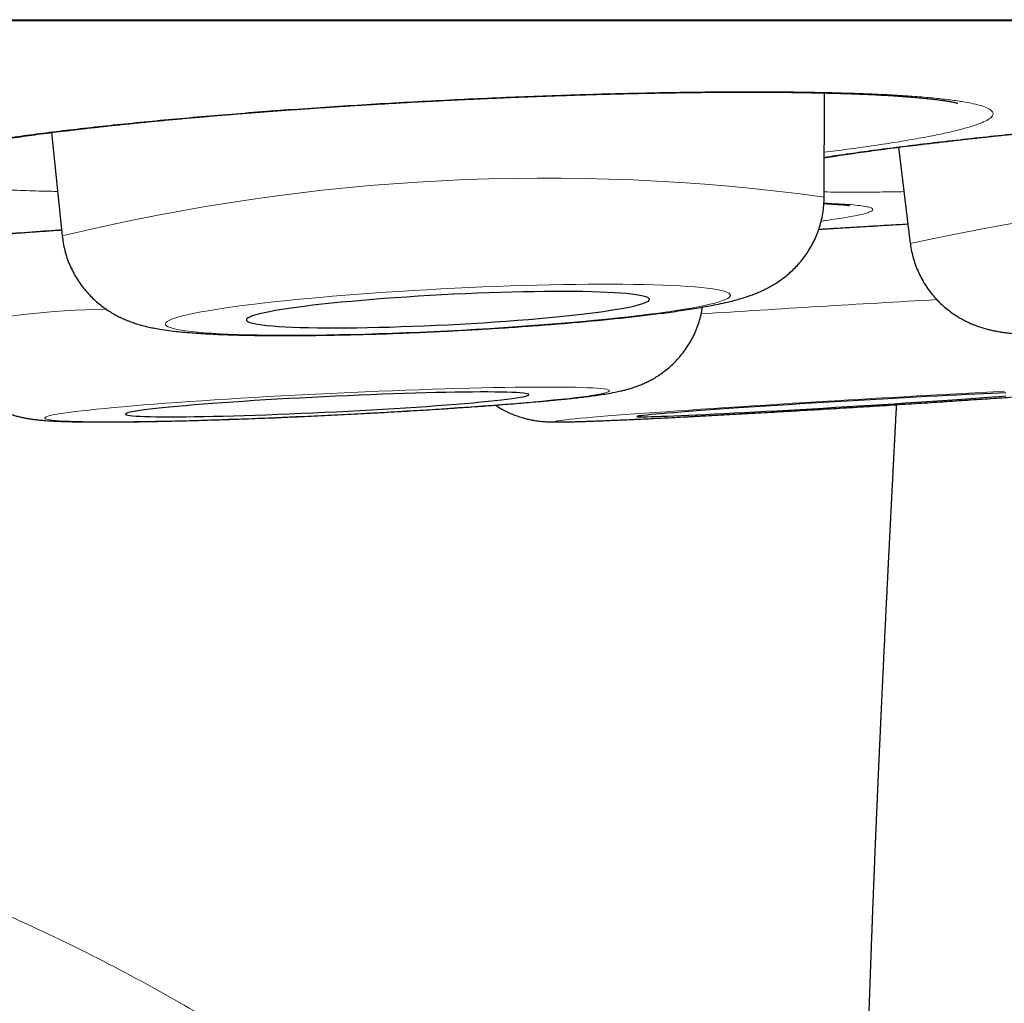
# Model space of a CAD drawing. Header units: millimetres. Extents: x 8 to 315, y 12 to 486.
# Tile 23 of 256: x 176.31 to 179.3, y 183.45 to 186.44. Entities that reach past the tile are written whole.
import ezdxf

# ---------------------------------------------------------------- set-up
doc = ezdxf.new("R2010")
doc.units = ezdxf.units.MM

msp = doc.modelspace()

# ---------------------------------------------------------------- linework, layer by layer
at = {"color": 252, "linetype": 'Continuous', "lineweight": 0}
msp.add_line((154.2591, 186.4406), (187.6547, 186.4406), dxfattribs=at)
at = {"color": 7, "linetype": 'Continuous', "lineweight": 30}
for p, q in [((154.2894, 186.4383), (187.6243, 186.4383)), ((178.7508, 185.9021), (178.7513, 186.2182)), ((176.4041, 186.0981), (176.4366, 185.7842)), ((178.9763, 186.0534), (179.0124, 185.7615))]:
    msp.add_line(p, q, dxfattribs=at)
at = {"color": 252, "linetype": 'Continuous', "lineweight": 0, "flags": 128}
for points in [[(177.6081, 185.4963), (177.6505, 185.4985), (177.6929, 185.5009), (177.735, 185.5034), (177.7768, 185.5061), (177.8182, 185.5089), (177.859, 185.5118), (177.8993, 185.5149), (177.9389, 185.518), (177.9776, 185.5213), (178.0154, 185.5246), (178.0523, 185.5281), (178.088, 185.5316), (178.1226, 185.5352), (178.1559, 185.5388), (178.1879, 185.5425), (178.2185, 185.5463), (178.2475, 185.55), (178.275, 185.5539), (178.3009, 185.5577), (178.3251, 185.5615), (178.3475, 185.5653), (178.3681, 185.5691), (178.3869, 185.5729), (178.4037, 185.5767), (178.4186, 185.5804), (178.4315, 185.5841), (178.4424, 185.5877), (178.4513, 185.5913), (178.4581, 185.5947), (178.4628, 185.5981), (178.4654, 185.6014), (178.4659, 185.6046), (178.4643, 185.6077), (178.4607, 185.6107), (178.4549, 185.6135), (178.4471, 185.6162), (178.4372, 185.6188), (178.4253, 185.6212), (178.4114, 185.6235), (178.3955, 185.6257), (178.3777, 185.6276), (178.358, 185.6294), (178.3365, 185.6311), (178.3132, 185.6325), (178.2882, 185.6338), (178.2615, 185.6349), (178.2332, 185.6359), (178.2034, 185.6366), (178.1721, 185.6372), (178.1394, 185.6375), (178.1055, 185.6377), (178.0703, 185.6377), (178.034, 185.6375), (177.9966, 185.6371), (177.9583, 185.6365), (177.9192, 185.6358), (177.8793, 185.6348), (177.8387, 185.6337), (177.7975, 185.6324), (177.7559, 185.6309), (177.7139, 185.6292), (177.6717, 185.6274), (177.6293, 185.6254), (177.5869, 185.6233), (177.5445, 185.621), (177.5023, 185.6185), (177.4603, 185.6159), (177.4187, 185.6132), (177.3776, 185.6103), (177.337, 185.6073), (177.2971, 185.6042), (177.2579, 185.601), (177.2196, 185.5977), (177.1822, 185.5943), (177.1459, 185.5909), (177.1108, 185.5873), (177.0768, 185.5837), (177.0441, 185.58), (177.0129, 185.5763), (176.983, 185.5725), (176.9548, 185.5687), (176.9281, 185.5649), (176.903, 185.5611), (176.8797, 185.5572), (176.8582, 185.5534), (176.8385, 185.5496), (176.8207, 185.5458), (176.8048, 185.5421), (176.7909, 185.5384), (176.779, 185.5348), (176.7691, 185.5312), (176.7613, 185.5277), (176.7556, 185.5242), (176.7519, 185.5209), (176.7503, 185.5176), (176.7508, 185.5145), (176.7535, 185.5115), (176.7582, 185.5086), (176.765, 185.5058), (176.7738, 185.5031), (176.7847, 185.5006), (176.7976, 185.4983), (176.8125, 185.496), (176.8294, 185.494), (176.8481, 185.4921), (176.8687, 185.4904), (176.8912, 185.4888), (176.9153, 185.4874), (176.9412, 185.4862), (176.9687, 185.4852), (176.9978, 185.4844), (177.0283, 185.4837), (177.0603, 185.4833), (177.0936, 185.483), (177.1282, 185.4829), (177.164, 185.483), (177.2008, 185.4833), (177.2386, 185.4838), (177.2774, 185.4845), (177.3169, 185.4853), (177.3572, 185.4864), (177.3981, 185.4876), (177.4395, 185.489), (177.4813, 185.4906), (177.5234, 185.4923), (177.5657, 185.4942), (177.6081, 185.4963)], [(178.0991, 185.3141), (178.098, 185.3156), (178.0948, 185.3171), (178.0895, 185.3185), (178.0821, 185.3197), (178.0726, 185.3209), (178.0611, 185.3219), (178.0477, 185.3228), (178.0322, 185.3235), (178.0148, 185.3242), (177.9955, 185.3247), (177.9744, 185.3251), (177.9514, 185.3254), (177.9268, 185.3255), (177.9004, 185.3255), (177.8724, 185.3254), (177.8429, 185.3252), (177.812, 185.3248), (177.7796, 185.3243), (177.7459, 185.3237), (177.711, 185.3229), (177.6749, 185.322), (177.6377, 185.321), (177.5996, 185.3199), (177.5606, 185.3187), (177.5209, 185.3174), (177.4804, 185.3159), (177.4394, 185.3143), (177.3979, 185.3127), (177.3559, 185.3109), (177.3138, 185.3091), (177.2714, 185.3071), (177.2289, 185.3051), (177.1865, 185.303), (177.1443, 185.3008), (177.1022, 185.2986), (177.0605, 185.2963), (177.0193, 185.2939), (176.9785, 185.2915), (176.9385, 185.289), (176.8991, 185.2865), (176.8606, 185.284), (176.8231, 185.2814), (176.7865, 185.2788), (176.7511, 185.2762), (176.7169, 185.2736), (176.6839, 185.271), (176.6524, 185.2684), (176.6222, 185.2658), (176.5936, 185.2632), (176.5665, 185.2607), (176.5411, 185.2581), (176.5175, 185.2556), (176.4956, 185.2532), (176.4755, 185.2508), (176.4573, 185.2484), (176.441, 185.2462), (176.4266, 185.2439), (176.4143, 185.2418), (176.404, 185.2397), (176.3957, 185.2377), (176.3895, 185.2358), (176.3854, 185.234), (176.3834, 185.2322), (176.3835, 185.2306), (176.3856, 185.2291), (176.3899, 185.2277), (176.3963, 185.2264), (176.4047, 185.2252), (176.4152, 185.2241), (176.4276, 185.2231), (176.4421, 185.2223), (176.4586, 185.2216), (176.4769, 185.221), (176.4971, 185.2205), (176.5192, 185.2202), (176.543, 185.22), (176.5685, 185.2199), (176.5957, 185.22), (176.6244, 185.2202), (176.6547, 185.2205), (176.6863, 185.2209), (176.7194, 185.2215), (176.7537, 185.2222), (176.7892, 185.223), (176.8258, 185.2239), (176.8635, 185.225), (176.902, 185.2261), (176.9414, 185.2274), (176.9816, 185.2288), (177.0223, 185.2303), (177.0636, 185.2319), (177.1053, 185.2337), (177.1474, 185.2355), (177.1897, 185.2374), (177.2321, 185.2393), (177.2746, 185.2414), (177.3169, 185.2435), (177.3591, 185.2458), (177.401, 185.248), (177.4425, 185.2504), (177.4835, 185.2528), (177.5239, 185.2552), (177.5636, 185.2577), (177.6025, 185.2602), (177.6406, 185.2628), (177.6776, 185.2653), (177.7136, 185.2679), (177.7485, 185.2705), (177.782, 185.2732), (177.8143, 185.2758), (177.8452, 185.2784), (177.8746, 185.281), (177.9024, 185.2835), (177.9287, 185.2861), (177.9532, 185.2886), (177.976, 185.2911), (177.997, 185.2935), (178.0162, 185.2959), (178.0334, 185.2982), (178.0487, 185.3004), (178.0621, 185.3026), (178.0734, 185.3047), (178.0827, 185.3068), (178.0899, 185.3087), (178.0951, 185.3106), (178.0982, 185.3124), (178.0991, 185.3141)], [(179.2984, 185.3126), (179.2635, 185.3108), (179.2275, 185.309), (179.1904, 185.307), (179.1523, 185.305), (179.1133, 185.3029), (179.0736, 185.3007), (179.0332, 185.2984), (178.9922, 185.2961), (178.9507, 185.2938), (178.9088, 185.2913), (178.8667, 185.2889), (178.8243, 185.2864), (178.7819, 185.2838), (178.7395, 185.2813), (178.6973, 185.2787), (178.6553, 185.2761), (178.6136, 185.2735), (178.5723, 185.2708), (178.5316, 185.2682), (178.4916, 185.2656), (178.4523, 185.2631), (178.4138, 185.2605), (178.3762, 185.258), (178.3397, 185.2555), (178.3042, 185.253), (178.27, 185.2506), (178.2371, 185.2483), (178.2055, 185.246), (178.1753, 185.2438), (178.1467, 185.2416), (178.1196, 185.2396), (178.0942, 185.2376), (178.0705, 185.2357), (178.0486, 185.2339), (178.0285, 185.2321), (178.0102, 185.2305), (177.9939, 185.229), (177.9795, 185.2276), (177.9672, 185.2263), (177.9568, 185.2251), (177.9485, 185.224), (177.9423, 185.2231), (177.9381, 185.2223), (177.936, 185.2215), (177.9361, 185.221), (177.9382, 185.2205), (177.9424, 185.2202), (177.9487, 185.22), (177.9571, 185.2199), (177.9675, 185.22), (177.98, 185.2202), (177.9944, 185.2205), (178.0108, 185.2209), (178.0291, 185.2215), (178.0493, 185.2222), (178.0713, 185.223), (178.095, 185.224), (178.1205, 185.225), (178.1476, 185.2262), (178.1763, 185.2275), (178.2065, 185.2289), (178.2381, 185.2304), (178.2711, 185.232), (178.3054, 185.2338), (178.3409, 185.2356), (178.3774, 185.2375), (178.415, 185.2395), (178.4536, 185.2415), (178.4929, 185.2437), (178.533, 185.2459), (178.5737, 185.2482), (178.615, 185.2505), (178.6567, 185.2529), (178.6987, 185.2554), (178.7409, 185.2578), (178.7833, 185.2604), (178.8257, 185.2629), (178.8681, 185.2655), (178.9102, 185.2681), (178.9521, 185.2707), (178.9936, 185.2733), (179.0346, 185.2759), (179.0749, 185.2785), (179.1147, 185.2811), (179.1536, 185.2837), (179.1916, 185.2862), (179.2287, 185.2887), (179.2647, 185.2912), (179.2995, 185.2936)]]:
    msp.add_lwpolyline(points, dxfattribs=at)
at = {"color": 7, "linetype": 'Continuous', "lineweight": 30, "flags": 128}
for points in [[(177.6081, 185.5146), (177.644, 185.5165), (177.6798, 185.5186), (177.7154, 185.5208), (177.7506, 185.5231), (177.7853, 185.5256), (177.8194, 185.5281), (177.8527, 185.5308), (177.8852, 185.5336), (177.9168, 185.5365), (177.9473, 185.5395), (177.9766, 185.5425), (178.0046, 185.5456), (178.0313, 185.5488), (178.0566, 185.552), (178.0802, 185.5552), (178.1023, 185.5584), (178.1226, 185.5617), (178.1412, 185.5649), (178.158, 185.5681), (178.1728, 185.5713), (178.1857, 185.5745), (178.1966, 185.5776), (178.2055, 185.5806), (178.2123, 185.5836), (178.217, 185.5865), (178.2197, 185.5893), (178.2202, 185.592), (178.2186, 185.5946), (178.2149, 185.5971), (178.2092, 185.5995), (178.2013, 185.6017), (178.1914, 185.6038), (178.1795, 185.6057), (178.1656, 185.6075), (178.1498, 185.6091), (178.1322, 185.6105), (178.1127, 185.6118), (178.0915, 185.6129), (178.0686, 185.6138), (178.0441, 185.6145), (178.0182, 185.615), (177.9908, 185.6154), (177.9621, 185.6156), (177.9322, 185.6155), (177.9011, 185.6153), (177.8691, 185.6149), (177.8361, 185.6143), (177.8024, 185.6135), (177.768, 185.6125), (177.733, 185.6114), (177.6977, 185.6101), (177.662, 185.6086), (177.6261, 185.6069), (177.5901, 185.6051), (177.5543, 185.6031), (177.5186, 185.601), (177.4832, 185.5987), (177.4482, 185.5963), (177.4138, 185.5938), (177.3801, 185.5912), (177.3471, 185.5884), (177.3151, 185.5856), (177.2841, 185.5827), (177.2541, 185.5797), (177.2254, 185.5766), (177.1981, 185.5735), (177.1721, 185.5703), (177.1476, 185.5671), (177.1248, 185.5639), (177.1035, 185.5606), (177.0841, 185.5574), (177.0664, 185.5542), (177.0506, 185.5509), (177.0367, 185.5478), (177.0248, 185.5446), (177.0149, 185.5415), (177.0071, 185.5385), (177.0013, 185.5356), (176.9976, 185.5327), (176.996, 185.53), (176.9966, 185.5273), (176.9992, 185.5248), (177.0039, 185.5224), (177.0107, 185.5201), (177.0196, 185.5179), (177.0305, 185.5159), (177.0434, 185.5141), (177.0583, 185.5124), (177.075, 185.5108), (177.0936, 185.5095), (177.1139, 185.5083), (177.136, 185.5073), (177.1597, 185.5065), (177.1849, 185.5059), (177.2116, 185.5054), (177.2396, 185.5052), (177.269, 185.5051), (177.2994, 185.5052), (177.331, 185.5055), (177.3635, 185.506), (177.3969, 185.5067), (177.431, 185.5076), (177.4656, 185.5087), (177.5008, 185.5099), (177.5364, 185.5113), (177.5722, 185.5129), (177.6081, 185.5146)], [(177.8534, 185.3022), (177.8523, 185.3035), (177.849, 185.3048), (177.8437, 185.3059), (177.8363, 185.3069), (177.8268, 185.3078), (177.8154, 185.3085), (177.8019, 185.3091), (177.7865, 185.3097), (177.7693, 185.31), (177.7502, 185.3103), (177.7294, 185.3104), (177.7068, 185.3104), (177.6827, 185.3103), (177.6571, 185.31), (177.63, 185.3096), (177.6015, 185.3091), (177.5719, 185.3084), (177.5411, 185.3077), (177.5092, 185.3068), (177.4765, 185.3058), (177.4429, 185.3046), (177.4086, 185.3034), (177.3738, 185.3021), (177.3385, 185.3006), (177.3028, 185.2991), (177.267, 185.2975), (177.231, 185.2958), (177.1951, 185.294), (177.1594, 185.2921), (177.1239, 185.2902), (177.0888, 185.2882), (177.0543, 185.2862), (177.0204, 185.2841), (176.9873, 185.2819), (176.955, 185.2798), (176.9237, 185.2776), (176.8936, 185.2754), (176.8646, 185.2732), (176.8369, 185.271), (176.8106, 185.2688), (176.7858, 185.2666), (176.7626, 185.2644), (176.741, 185.2623), (176.7211, 185.2601), (176.7031, 185.2581), (176.6869, 185.2561), (176.6726, 185.2541), (176.6602, 185.2522), (176.6499, 185.2504), (176.6416, 185.2487), (176.6353, 185.247), (176.6312, 185.2454), (176.6291, 185.244), (176.6292, 185.2426), (176.6314, 185.2413), (176.6357, 185.2401), (176.642, 185.2391), (176.6505, 185.2381), (176.6609, 185.2373), (176.6734, 185.2366), (176.6878, 185.2361), (176.7041, 185.2356), (176.7223, 185.2353), (176.7423, 185.2351), (176.764, 185.2351), (176.7873, 185.2351), (176.8122, 185.2353), (176.8386, 185.2357), (176.8664, 185.2361), (176.8954, 185.2367), (176.9257, 185.2374), (176.957, 185.2382), (176.9893, 185.2392), (177.0225, 185.2403), (177.0565, 185.2414), (177.091, 185.2427), (177.1261, 185.2441), (177.1616, 185.2456), (177.1974, 185.2472), (177.2333, 185.2488), (177.2692, 185.2506), (177.3051, 185.2524), (177.3407, 185.2543), (177.376, 185.2563), (177.4108, 185.2583), (177.445, 185.2604), (177.4786, 185.2625), (177.5113, 185.2646), (177.543, 185.2668), (177.5738, 185.269), (177.6034, 185.2712), (177.6317, 185.2734), (177.6587, 185.2756), (177.6843, 185.2778), (177.7083, 185.28), (177.7307, 185.2822), (177.7514, 185.2843), (177.7704, 185.2864), (177.7876, 185.2884), (177.8028, 185.2904), (177.8162, 185.2923), (177.8275, 185.2942), (177.8368, 185.296), (177.8441, 185.2977), (177.8493, 185.2993), (177.8524, 185.3008), (177.8534, 185.3022)], [(179.3023, 185.308), (179.2815, 185.3071), (179.259, 185.3062), (179.2349, 185.3051), (179.2093, 185.3039), (179.1823, 185.3026), (179.1539, 185.3012), (179.1243, 185.2997), (179.0935, 185.2981), (179.0617, 185.2964), (179.029, 185.2946), (178.9954, 185.2928), (178.9612, 185.2909), (178.9264, 185.2889), (178.8911, 185.2869), (178.8555, 185.2848), (178.8197, 185.2827), (178.7838, 185.2806), (178.7479, 185.2784), (178.7121, 185.2762), (178.6767, 185.274), (178.6416, 185.2718), (178.6071, 185.2696), (178.5732, 185.2674), (178.5401, 185.2652), (178.5078, 185.263), (178.4766, 185.2609), (178.4464, 185.2588), (178.4174, 185.2568), (178.3897, 185.2548), (178.3634, 185.2529), (178.3386, 185.2511), (178.3154, 185.2493), (178.2938, 185.2476), (178.2739, 185.246), (178.2558, 185.2445), (178.2396, 185.2431), (178.2252, 185.2418), (178.2129, 185.2405), (178.2025, 185.2395), (178.1942, 185.2385), (178.1879, 185.2376), (178.1837, 185.2369), (178.1816, 185.2363), (178.1817, 185.2358), (178.1838, 185.2354), (178.1881, 185.2352), (178.1944, 185.2351), (178.2028, 185.2351), (178.2132, 185.2352), (178.2256, 185.2355), (178.24, 185.2359), (178.2563, 185.2365), (178.2744, 185.2371), (178.2944, 185.2379), (178.316, 185.2388), (178.3393, 185.2398), (178.3641, 185.241), (178.3905, 185.2422), (178.4182, 185.2436), (178.4472, 185.245), (178.4774, 185.2466), (178.5087, 185.2482), (178.541, 185.2499), (178.5742, 185.2517), (178.6081, 185.2536), (178.6426, 185.2556), (178.6777, 185.2575), (178.7131, 185.2596), (178.7489, 185.2617), (178.7848, 185.2638), (178.8207, 185.266), (178.8565, 185.2682), (178.8921, 185.2704), (178.9274, 185.2726), (178.9622, 185.2748), (178.9964, 185.277), (179.0299, 185.2792), (179.0626, 185.2814), (179.0944, 185.2835), (179.1251, 185.2856), (179.1547, 185.2877), (179.1831, 185.2897), (179.2101, 185.2916), (179.2356, 185.2935), (179.2597, 185.2953), (179.2821, 185.297), (179.3029, 185.2987)]]:
    msp.add_lwpolyline(points, dxfattribs=at)
at = {"color": 252, "linetype": 'Continuous', "lineweight": 0}
for centre, radius, start, end in [((177.9051, 179.7334), 6.2264, 82.19412, 103.64142), ((180.7437, 177.724), 8.2217, 85.95413, 102.15562), ((183.6921, 103.7138), 82.006, 93.214905, 93.716204), ((176.5903, 183.3107), 2.2509, 90.5134, 103.3577)]:
    msp.add_arc(centre, radius, start, end, dxfattribs=at)
at = {"color": 7, "linetype": 'Continuous', "lineweight": 30}
for points, knots in [([(176.0037, 186.0255), (176.0037, 186.0255), (176.0034, 186.0254), (176.0045, 186.0259), (176.007, 186.0268), (176.0115, 186.0284), (176.0178, 186.0304), (176.0261, 186.0329), (176.0365, 186.0358), (176.049, 186.0391), (176.0635, 186.0426), (176.0802, 186.0464), (176.0989, 186.0503), (176.1196, 186.0545), (176.1424, 186.0588), (176.1673, 186.0633), (176.194, 186.0679), (176.2224, 186.0725), (176.2525, 186.0772), (176.2843, 186.0819), (176.3179, 186.0867), (176.353, 186.0915), (176.3896, 186.0963), (176.4278, 186.1011), (176.4674, 186.1059), (176.5083, 186.1107), (176.5505, 186.1154), (176.5939, 186.1201), (176.6386, 186.1248), (176.6842, 186.1294), (176.7309, 186.1339), (176.7787, 186.1384), (176.8275, 186.1429), (176.8772, 186.1472), (176.9207, 186.1509), (176.9567, 186.1538), (176.9929, 186.1567), (177.0367, 186.1602), (177.0893, 186.1641), (177.1423, 186.168), (177.1959, 186.1718), (177.2501, 186.1754), (177.3047, 186.179), (177.3597, 186.1824), (177.415, 186.1857), (177.4706, 186.1889), (177.5263, 186.1919), (177.5819, 186.1948), (177.6373, 186.1976), (177.6926, 186.2002), (177.7479, 186.2026), (177.803, 186.205), (177.8579, 186.2071), (177.9126, 186.2092), (177.9669, 186.211), (178.0208, 186.2127), (178.0742, 186.2143), (178.1271, 186.2157), (178.1792, 186.2169), (178.2304, 186.218), (178.2806, 186.2188), (178.33, 186.2196), (178.3788, 186.2201), (178.4268, 186.2205), (178.4739, 186.2208), (178.5201, 186.2208), (178.5652, 186.2207), (178.6091, 186.2205), (178.6517, 186.22), (178.6928, 186.2194), (178.7325, 186.2187), (178.7705, 186.2178), (178.8071, 186.2168), (178.8423, 186.2155), (178.8761, 186.2142), (178.9084, 186.2127), (178.9392, 186.2111), (178.9683, 186.2093), (178.9955, 186.2074), (179.0209, 186.2054), (179.0442, 186.2034), (179.0655, 186.2013), (179.0846, 186.1992), (179.1014, 186.197), (179.1161, 186.195), (179.1288, 186.1929), (179.139, 186.1911), (179.1466, 186.1895), (179.1521, 186.1883), (179.1555, 186.1874), (179.1572, 186.1869), (179.1571, 186.1869), (179.1571, 186.1869)], [0, 0, 0, 0, 0.001106, 0.008141, 0.015719, 0.023846, 0.032506, 0.041665, 0.051275, 0.061274, 0.071597, 0.082194, 0.092943, 0.103924, 0.115192, 0.126666, 0.13827, 0.149935, 0.161497, 0.173336, 0.185194, 0.197086, 0.209025, 0.221027, 0.233106, 0.245081, 0.257145, 0.269257, 0.281375, 0.293449, 0.305503, 0.317669, 0.329823, 0.341985, 0.354169, 0.361224, 0.367664, 0.379843, 0.391983, 0.404113, 0.416251, 0.428415, 0.44063, 0.45282, 0.465029, 0.477281, 0.489534, 0.501741, 0.513864, 0.526018, 0.538191, 0.550356, 0.562533, 0.574735, 0.586989, 0.599142, 0.611355, 0.6236, 0.635816, 0.647946, 0.659984, 0.67204, 0.684157, 0.696317, 0.708507, 0.720711, 0.73291, 0.745085, 0.757218, 0.769294, 0.781295, 0.793205, 0.805058, 0.816961, 0.82889, 0.840825, 0.852735, 0.864596, 0.87638, 0.888056, 0.899589, 0.91094, 0.922067, 0.932919, 0.943474, 0.954067, 0.964335, 0.97315, 0.981443, 0.989169, 0.996311, 1, 1, 1, 1]), ([(178.7509, 186.0215), (178.7525, 186.0217), (178.7631, 186.0234), (178.7843, 186.0267), (178.8146, 186.0313), (178.8466, 186.036), (178.8801, 186.0407), (178.9154, 186.0455), (178.9522, 186.0503), (178.9905, 186.0552), (179.0302, 186.0602), (179.0712, 186.0651), (179.1134, 186.0701), (179.157, 186.0751), (179.2017, 186.0801), (179.2474, 186.0851), (179.2941, 186.09), (179.3418, 186.095), (179.3906, 186.0999), (179.4403, 186.1048), (179.4899, 186.1096), (179.5322, 186.1136), (179.5749, 186.1176), (179.6189, 186.1216), (179.6717, 186.1263), (179.725, 186.1309), (179.7788, 186.1354), (179.8331, 186.1399), (179.8879, 186.1444), (179.943, 186.1487), (179.9984, 186.153), (180.0541, 186.1572), (180.1099, 186.1613), (180.1655, 186.1652), (180.221, 186.1691), (180.2763, 186.1728), (180.3316, 186.1764), (180.3867, 186.18), (180.4416, 186.1833), (180.4963, 186.1866), (180.5506, 186.1898), (180.6044, 186.1928), (180.6577, 186.1956), (180.7105, 186.1984), (180.7626, 186.2009), (180.8137, 186.2034), (180.8639, 186.2056), (180.9132, 186.2077), (180.9618, 186.2097), (181.0097, 186.2115), (181.0567, 186.2132), (181.1028, 186.2147), (181.1478, 186.216), (181.1916, 186.2172), (181.2341, 186.2182), (181.2751, 186.2191), (181.3147, 186.2198), (181.3527, 186.2203), (181.3892, 186.2206), (181.4243, 186.2208), (181.4581, 186.2208), (181.4904, 186.2207), (181.5212, 186.2204), (181.5503, 186.22), (181.5776, 186.2194), (181.603, 186.2186), (181.6265, 186.2178), (181.648, 186.2168), (181.6673, 186.2157), (181.6844, 186.2146), (181.6994, 186.2134), (181.7124, 186.2121), (181.7228, 186.211), (181.7306, 186.2099), (181.7362, 186.2091), (181.7397, 186.2085), (181.7416, 186.2081), (181.7414, 186.2081), (181.7414, 186.2081)], [0, 0, 0, 0, 0.002345, 0.015874, 0.029397, 0.042861, 0.056564, 0.070288, 0.08405, 0.09787, 0.111753, 0.125572, 0.139437, 0.153365, 0.16731, 0.181213, 0.195059, 0.208996, 0.222964, 0.236932, 0.250919, 0.264096, 0.271489, 0.285474, 0.299414, 0.313342, 0.327279, 0.341244, 0.355268, 0.369262, 0.383278, 0.397341, 0.411406, 0.425417, 0.439331, 0.453282, 0.467255, 0.481219, 0.495195, 0.509202, 0.523268, 0.537222, 0.55124, 0.565298, 0.579325, 0.593256, 0.607084, 0.62093, 0.634845, 0.648813, 0.662817, 0.676839, 0.69086, 0.704857, 0.718812, 0.732706, 0.74652, 0.760236, 0.773893, 0.787602, 0.801348, 0.815111, 0.828859, 0.842563, 0.856194, 0.869716, 0.883093, 0.896281, 0.909232, 0.921887, 0.934319, 0.946678, 0.958671, 0.968945, 0.978574, 0.98749, 0.995662, 1, 1, 1, 1]), ([(179.0125, 185.7615), (179.0125, 185.7612), (179.0132, 185.7531), (179.0163, 185.7373), (179.0217, 185.7146), (179.029, 185.6927), (179.0378, 185.6716), (179.048, 185.6516), (179.0595, 185.6326), (179.0721, 185.6147), (179.0857, 185.5981), (179.1002, 185.5828), (179.1153, 185.5688), (179.1308, 185.5563), (179.1465, 185.5452), (179.162, 185.5355), (179.1773, 185.5272), (179.192, 185.5201), (179.2062, 185.5142), (179.2198, 185.5091), (179.233, 185.5049), (179.2459, 185.5012), (179.2587, 185.4981), (179.2718, 185.4954), (179.2857, 185.4929), (179.3013, 185.4906), (179.3205, 185.4883), (179.3432, 185.4862), (179.3682, 185.4846), (179.3934, 185.4834), (179.419, 185.4826), (179.4456, 185.482), (179.4736, 185.4817), (179.5022, 185.4817), (179.5317, 185.4818), (179.5621, 185.4821), (179.5935, 185.4826), (179.6259, 185.4833), (179.6592, 185.4842), (179.6935, 185.4852), (179.7286, 185.4864), (179.7646, 185.4878), (179.8015, 185.4893), (179.839, 185.4909), (179.8772, 185.4928), (179.916, 185.4947), (179.9553, 185.4968), (179.9951, 185.4991), (180.0352, 185.5014), (180.0757, 185.5039), (180.1163, 185.5066), (180.1571, 185.5093), (180.198, 185.5122), (180.2388, 185.5151), (180.2795, 185.5182), (180.3201, 185.5213), (180.3604, 185.5246), (180.4003, 185.5279), (180.4398, 185.5313), (180.4788, 185.5348), (180.5173, 185.5383), (180.5551, 185.5419), (180.5921, 185.5455), (180.6284, 185.5492), (180.6639, 185.5529), (180.6985, 185.5567), (180.7321, 185.5605), (180.7646, 185.5643), (180.7962, 185.5682), (180.8267, 185.572), (180.8561, 185.5759), (180.8844, 185.5799), (180.9116, 185.5839), (180.9378, 185.5879), (180.9632, 185.5921), (180.988, 185.5965), (181.0126, 185.6012), (181.0385, 185.6066), (181.062, 185.6123), (181.0823, 185.6179), (181.0978, 185.6227), (181.1115, 185.6275), (181.1246, 185.6325), (181.1375, 185.638), (181.1504, 185.6441), (181.1636, 185.651), (181.1772, 185.659), (181.1912, 185.6681), (181.2055, 185.6786), (181.22, 185.6906), (181.2344, 185.704), (181.2485, 185.7191), (181.2619, 185.7355), (181.2744, 185.7531), (181.2858, 185.7719), (181.2958, 185.7917), (181.3045, 185.8123), (181.3117, 185.8335), (181.3174, 185.856), (181.3215, 185.8797), (181.3238, 185.9038), (181.3237, 185.9196), (181.3237, 185.9273)], [0, 0, 0, 0, 0.0002815, 0.007467, 0.0145697, 0.0215928, 0.0285386, 0.0354081, 0.0422004, 0.0489131, 0.0555415, 0.0620772, 0.0685076, 0.0748155, 0.0809804, 0.0869851, 0.0928257, 0.0985234, 0.1041319, 0.1097375, 0.1154308, 0.1213364, 0.1276238, 0.134511, 0.1423016, 0.1514701, 0.1628941, 0.1786526, 0.1947826, 0.2093252, 0.2229529, 0.2373396, 0.2510915, 0.2644452, 0.277537, 0.2904453, 0.3032194, 0.3158921, 0.3284865, 0.3410192, 0.3535026, 0.3659463, 0.3783576, 0.3907423, 0.4031052, 0.4154502, 0.4277805, 0.440099, 0.4524079, 0.4647095, 0.4770055, 0.4892979, 0.5015881, 0.5138778, 0.5261681, 0.5384606, 0.5507567, 0.5630583, 0.5753671, 0.5876851, 0.6000146, 0.6123583, 0.6247191, 0.6371006, 0.6495072, 0.661944, 0.6744177, 0.6869364, 0.6995108, 0.7121546, 0.7248867, 0.7377326, 0.7507288, 0.7639293, 0.777418, 0.7913351, 0.8059377, 0.8217749, 0.840358, 0.8520801, 0.8610057, 0.868763, 0.8756583, 0.8819874, 0.8879779, 0.893809, 0.8996135, 0.9054695, 0.911465, 0.917643, 0.9240053, 0.9305249, 0.9371627, 0.9438818, 0.9506543, 0.9574606, 0.9642882, 0.9711291, 0.9779785, 0.985546, 0.9930304, 1, 1, 1, 1]), ([(177.6081, 185.4955), (177.6153, 185.4958), (177.6362, 185.4969), (177.6708, 185.4988), (177.7118, 185.5011), (177.7526, 185.5037), (177.7931, 185.5063), (177.8333, 185.509), (177.873, 185.5119), (177.9122, 185.5149), (177.9508, 185.518), (177.9888, 185.5212), (178.0261, 185.5245), (178.0626, 185.5279), (178.0982, 185.5314), (178.133, 185.5349), (178.1669, 185.5386), (178.1998, 185.5424), (178.2317, 185.5462), (178.2626, 185.5502), (178.2925, 185.5542), (178.3215, 185.5584), (178.3495, 185.5627), (178.3769, 185.5673), (178.4038, 185.5721), (178.4307, 185.5775), (178.4589, 185.5837), (178.4845, 185.5902), (178.5068, 185.5967), (178.5242, 185.6025), (178.5401, 185.6084), (178.5549, 185.6145), (178.5693, 185.6211), (178.5834, 185.6283), (178.5976, 185.6363), (178.6119, 185.6454), (178.6263, 185.6556), (178.6408, 185.6672), (178.6553, 185.6802), (178.6695, 185.6946), (178.6831, 185.7104), (178.6959, 185.7275), (178.7077, 185.7458), (178.7184, 185.7652), (178.7277, 185.7854), (178.7355, 185.8065), (178.742, 185.8288), (178.747, 185.8524), (178.7499, 185.8769), (178.751, 185.8935), (178.7507, 185.9019), (178.7507, 185.9021)], [0, 0, 0, 0, 0.013081, 0.037942, 0.062806, 0.087678, 0.11256, 0.137458, 0.162377, 0.187322, 0.212299, 0.237317, 0.262382, 0.287506, 0.3127, 0.33798, 0.363365, 0.388877, 0.414549, 0.440421, 0.466551, 0.493017, 0.519935, 0.547482, 0.575947, 0.605845, 0.63822, 0.675613, 0.699094, 0.71923, 0.736649, 0.752138, 0.766333, 0.779709, 0.792628, 0.805369, 0.818104, 0.830955, 0.844014, 0.857306, 0.870808, 0.884473, 0.898254, 0.91211, 0.926014, 0.939945, 0.953892, 0.969307, 0.98456, 0.999615, 1, 1, 1, 1]), ([(178.7499, 185.8824), (178.7537, 185.8823), (178.7636, 185.8818), (178.7776, 185.881), (178.7918, 185.8801), (178.8037, 185.8792), (178.813, 185.8783), (178.8198, 185.8776), (178.8244, 185.877), (178.827, 185.8766), (178.828, 185.8764), (178.8278, 185.8765), (178.8277, 185.8765)], [0, 0, 0, 0, 0.083899, 0.220582, 0.354505, 0.484904, 0.610801, 0.718061, 0.818251, 0.910644, 0.994891, 1, 1, 1, 1]), ([(178.7345, 185.8045), (178.7494, 185.8054), (178.783, 185.8074), (178.8353, 185.8106), (178.8914, 185.8139), (178.9474, 185.8172), (178.9854, 185.8194), (179.0045, 185.8205), (179.0051, 185.8205)], [0, 0, 0, 0, 0.164931, 0.3712189, 0.5781714, 0.7855509, 0.9931131, 1, 1, 1, 1]), ([(175.604, 185.7209), (175.604, 185.721), (175.6042, 185.721), (175.6063, 185.7216), (175.6101, 185.7224), (175.616, 185.7237), (175.6238, 185.7252), (175.6322, 185.7268), (175.6406, 185.7282), (175.6501, 185.7298), (175.663, 185.7318), (175.6798, 185.7343), (175.6987, 185.7369), (175.7194, 185.7396), (175.7422, 185.7424), (175.7669, 185.7454), (175.7934, 185.7484), (175.8217, 185.7515), (175.8517, 185.7546), (175.8835, 185.7578), (175.9168, 185.7611), (175.9516, 185.7644), (175.9878, 185.7677), (176.0255, 185.771), (176.0646, 185.7744), (176.105, 185.7778), (176.1469, 185.7812), (176.19, 185.7846), (176.2343, 185.788), (176.2797, 185.7915), (176.3262, 185.7949), (176.374, 185.7983), (176.4102, 185.8008), (176.4307, 185.8022), (176.4347, 185.8025)], [0, 0, 0, 0, 0.016227, 0.037829, 0.061446, 0.087027, 0.114448, 0.143531, 0.160319, 0.179347, 0.21163, 0.244402, 0.277763, 0.311623, 0.345931, 0.380661, 0.415947, 0.451066, 0.486582, 0.522341, 0.558201, 0.594005, 0.629625, 0.665591, 0.70154, 0.737523, 0.773582, 0.809777, 0.846032, 0.882105, 0.918418, 0.954822, 0.991131, 1, 1, 1, 1]), ([(176.4367, 185.7841), (176.4376, 185.777), (176.4394, 185.7622), (176.4443, 185.74), (176.4508, 185.7178), (176.459, 185.6963), (176.4686, 185.6759), (176.4796, 185.6564), (176.4917, 185.6381), (176.5048, 185.621), (176.5188, 185.6051), (176.5334, 185.5907), (176.5485, 185.5776), (176.5638, 185.5659), (176.579, 185.5556), (176.5941, 185.5466), (176.6089, 185.5388), (176.6235, 185.532), (176.6378, 185.5261), (176.6519, 185.5209), (176.6662, 185.5162), (176.6809, 185.512), (176.6967, 185.5081), (176.7143, 185.5044), (176.7358, 185.5005), (176.7609, 185.4969), (176.7884, 185.4937), (176.816, 185.4911), (176.8437, 185.489), (176.8724, 185.4872), (176.9023, 185.4857), (176.9327, 185.4845), (176.9638, 185.4835), (176.9957, 185.4828), (177.0285, 185.4822), (177.0622, 185.4819), (177.0967, 185.4817), (177.1321, 185.4817), (177.1684, 185.4819), (177.2054, 185.4823), (177.2431, 185.4828), (177.2815, 185.4836), (177.3205, 185.4845), (177.36, 185.4855), (177.4, 185.4867), (177.4403, 185.4881), (177.481, 185.4897), (177.5219, 185.4914), (177.5623, 185.4932), (177.591, 185.4946), (177.606, 185.4954), (177.6081, 185.4955)], [0, 0, 0, 0, 0.013185, 0.027734, 0.042127, 0.056371, 0.07047, 0.084425, 0.098232, 0.111883, 0.125365, 0.138661, 0.151748, 0.164613, 0.177261, 0.189734, 0.202129, 0.21459, 0.227271, 0.240429, 0.254391, 0.269588, 0.286624, 0.306432, 0.330677, 0.362873, 0.396554, 0.426593, 0.454683, 0.484318, 0.51258, 0.539966, 0.566766, 0.593152, 0.619232, 0.64508, 0.670746, 0.69627, 0.721678, 0.746993, 0.772232, 0.797409, 0.822535, 0.847619, 0.872669, 0.897691, 0.922692, 0.947677, 0.97265, 0.9963, 1, 1, 1, 1]), ([(176.0703, 185.5007), (176.0703, 185.5002), (176.0709, 185.4919), (176.0736, 185.4759), (176.0786, 185.4532), (176.0854, 185.4312), (176.0937, 185.41), (176.1035, 185.3898), (176.1146, 185.3706), (176.1269, 185.3525), (176.1402, 185.3356), (176.1545, 185.32), (176.1694, 185.3057), (176.1849, 185.2928), (176.2006, 185.2813), (176.2164, 185.2713), (176.2318, 185.2627), (176.2466, 185.2555), (176.2607, 185.2495), (176.2739, 185.2446), (176.2863, 185.2405), (176.2981, 185.2372), (176.3093, 185.2344), (176.3202, 185.2321), (176.3311, 185.2301), (176.3424, 185.2283), (176.3549, 185.2266), (176.3698, 185.225), (176.3885, 185.2235), (176.4098, 185.2222), (176.4325, 185.2212), (176.4553, 185.2205), (176.4793, 185.22), (176.5047, 185.2196), (176.5309, 185.2194), (176.5581, 185.2193), (176.5863, 185.2194), (176.6157, 185.2196), (176.6461, 185.2199), (176.6777, 185.2204), (176.7103, 185.2209), (176.7439, 185.2216), (176.7784, 185.2224), (176.8139, 185.2233), (176.8502, 185.2243), (176.8873, 185.2254), (176.9251, 185.2266), (176.9635, 185.2279), (177.0025, 185.2293), (177.0419, 185.2308), (177.0818, 185.2324), (177.122, 185.2341), (177.1624, 185.2359), (177.203, 185.2377), (177.2436, 185.2397), (177.2843, 185.2417), (177.3248, 185.2437), (177.3652, 185.2458), (177.4053, 185.248), (177.4451, 185.2503), (177.4845, 185.2526), (177.5234, 185.2549), (177.5617, 185.2573), (177.5993, 185.2597), (177.6362, 185.2622), (177.6724, 185.2647), (177.7076, 185.2672), (177.742, 185.2697), (177.7753, 185.2723), (177.8076, 185.2748), (177.8388, 185.2774), (177.8689, 185.28), (177.8978, 185.2826), (177.9255, 185.2852), (177.952, 185.2878), (177.9774, 185.2904), (178.0015, 185.2931), (178.0247, 185.2958), (178.047, 185.2986), (178.069, 185.3017), (178.0918, 185.3052), (178.1129, 185.3089), (178.1311, 185.3128), (178.145, 185.3161), (178.1565, 185.3192), (178.1678, 185.3227), (178.1792, 185.3265), (178.1909, 185.3309), (178.2032, 185.3361), (178.2162, 185.3423), (178.23, 185.3496), (178.2445, 185.3582), (178.2596, 185.3685), (178.2749, 185.3804), (178.2902, 185.3938), (178.305, 185.4088), (178.3191, 185.4252), (178.3321, 185.4428), (178.3439, 185.4615), (178.3544, 185.4811), (178.3635, 185.5015), (178.371, 185.5226), (178.3772, 185.5448), (178.3799, 185.5602), (178.3813, 185.5682)], [0, 0, 0, 0, 0.000446, 0.007596, 0.014661, 0.021643, 0.028546, 0.035368, 0.04211, 0.048768, 0.055339, 0.061814, 0.068183, 0.074427, 0.080519, 0.086427, 0.092116, 0.097563, 0.10278, 0.10782, 0.112774, 0.117765, 0.122894, 0.128328, 0.134273, 0.141001, 0.148923, 0.158768, 0.172216, 0.189057, 0.203564, 0.217102, 0.231415, 0.245059, 0.258305, 0.271298, 0.28412, 0.296818, 0.309425, 0.321963, 0.334446, 0.346886, 0.359292, 0.371671, 0.384026, 0.396364, 0.408685, 0.420995, 0.433294, 0.445584, 0.457868, 0.470146, 0.482421, 0.494693, 0.506963, 0.519233, 0.531503, 0.543775, 0.556048, 0.568326, 0.580608, 0.592896, 0.605192, 0.617497, 0.629814, 0.642145, 0.654492, 0.666859, 0.679251, 0.691673, 0.704131, 0.716634, 0.729195, 0.741829, 0.754558, 0.767414, 0.780445, 0.793726, 0.807386, 0.821666, 0.837099, 0.855297, 0.867802, 0.875515, 0.882265, 0.888258, 0.893771, 0.899026, 0.904205, 0.909407, 0.914763, 0.920366, 0.926257, 0.932422, 0.938806, 0.945345, 0.951987, 0.958695, 0.965445, 0.972222, 0.979018, 0.985826, 0.992643, 1, 1, 1, 1]), ([(177.7524, 185.2705), (177.7552, 185.2686), (177.7633, 185.2631), (177.7774, 185.2553), (177.794, 185.2471), (177.8102, 185.2403), (177.8255, 185.2349), (177.8396, 185.2307), (177.8523, 185.2276), (177.8634, 185.2253), (177.8732, 185.2236), (177.882, 185.2224), (177.8899, 185.2214), (177.8973, 185.2208), (177.9043, 185.2203), (177.9113, 185.2199), (177.9188, 185.2196), (177.9277, 185.2194), (177.9395, 185.2193), (177.9536, 185.2194), (177.9698, 185.2197), (177.9867, 185.2201), (178.005, 185.2206), (178.025, 185.2212), (178.0462, 185.222), (178.0688, 185.2228), (178.0927, 185.2238), (178.1179, 185.2249), (178.1445, 185.226), (178.1724, 185.2273), (178.2015, 185.2286), (178.2319, 185.2301), (178.2635, 185.2316), (178.2961, 185.2332), (178.3298, 185.235), (178.3645, 185.2368), (178.4, 185.2386), (178.4364, 185.2406), (178.4736, 185.2426), (178.5114, 185.2447), (178.5498, 185.2468), (178.5888, 185.249), (178.6282, 185.2512), (178.6679, 185.2535), (178.7079, 185.2559), (178.7481, 185.2582), (178.7884, 185.2606), (178.8286, 185.2631), (178.8688, 185.2655), (178.9089, 185.268), (178.9487, 185.2705), (178.9882, 185.2729), (179.0272, 185.2754), (179.0658, 185.2779), (179.1037, 185.2804), (179.141, 185.2828), (179.1776, 185.2853), (179.2133, 185.2877), (179.2482, 185.29), (179.2821, 185.2924), (179.315, 185.2947), (179.3467, 185.2969), (179.3773, 185.2991), (179.4067, 185.3013), (179.4348, 185.3034), (179.4616, 185.3054), (179.4871, 185.3074), (179.5111, 185.3093), (179.5337, 185.3111), (179.5549, 185.3129), (179.5746, 185.3146), (179.593, 185.3163), (179.6101, 185.3179), (179.6261, 185.3195), (179.6418, 185.3212), (179.6552, 185.3229), (179.6663, 185.3244), (179.6746, 185.3257), (179.6819, 185.327), (179.6893, 185.3284), (179.697, 185.3301), (179.7054, 185.3322), (179.7147, 185.3347), (179.7252, 185.3379), (179.7369, 185.342), (179.7503, 185.3473), (179.7652, 185.3541), (179.7814, 185.3627), (179.7982, 185.373), (179.815, 185.385), (179.8315, 185.3985), (179.8472, 185.4134), (179.8619, 185.4297), (179.8756, 185.447), (179.8879, 185.4655), (179.8971, 185.4812), (179.9016, 185.491), (179.9031, 185.4941)], [0, 0, 0, 0, 0.003355, 0.00976, 0.015952, 0.021864, 0.027403, 0.032487, 0.037098, 0.041312, 0.04527, 0.049142, 0.053103, 0.0573, 0.061962, 0.067372, 0.073941, 0.082383, 0.094343, 0.111763, 0.126595, 0.140586, 0.155385, 0.169628, 0.183559, 0.197301, 0.21092, 0.224455, 0.237928, 0.251356, 0.264749, 0.278116, 0.291462, 0.304791, 0.318107, 0.331412, 0.344708, 0.357997, 0.371279, 0.384557, 0.39783, 0.4111, 0.424368, 0.437633, 0.450896, 0.464159, 0.47742, 0.490682, 0.503944, 0.517206, 0.530468, 0.543733, 0.556999, 0.570267, 0.583538, 0.596813, 0.610092, 0.623376, 0.636666, 0.649964, 0.663271, 0.676589, 0.68992, 0.703268, 0.716636, 0.730031, 0.743459, 0.75693, 0.770459, 0.784067, 0.797786, 0.81167, 0.825811, 0.840388, 0.855803, 0.873309, 0.883869, 0.890604, 0.896446, 0.901447, 0.905911, 0.910097, 0.914228, 0.918442, 0.922965, 0.927983, 0.933605, 0.939805, 0.946429, 0.953319, 0.960372, 0.96753, 0.974757, 0.98203, 0.989337, 0.996668, 1, 1, 1, 1]), ([(178.8663, 182.5258), (178.8663, 182.5275), (178.8664, 182.5355), (178.8666, 182.5473), (178.8667, 182.56), (178.8669, 182.5715), (178.867, 182.5828), (178.8672, 182.5937), (178.8673, 182.6048), (178.8675, 182.615), (178.8676, 182.624), (178.8677, 182.6316), (178.8678, 182.6388), (178.868, 182.6461), (178.8681, 182.6537), (178.8682, 182.6621), (178.8683, 182.6712), (178.8685, 182.681), (178.8687, 182.691), (178.8688, 182.7005), (178.869, 182.7093), (178.8691, 182.7172), (178.8692, 182.7245), (178.8694, 182.7326), (178.8696, 182.7423), (178.8698, 182.7543), (178.87, 182.7663), (178.8702, 182.7775), (178.8704, 182.7871), (178.8706, 182.7958), (178.8707, 182.8037), (178.8708, 182.811), (178.871, 182.8185), (178.8712, 182.8274), (178.8714, 182.8383), (178.8717, 182.8509), (178.8719, 182.8636), (178.8722, 182.8748), (178.8724, 182.8841), (178.8725, 182.8917), (178.8727, 182.8989), (178.8729, 182.907), (178.8731, 182.9166), (178.8733, 182.928), (178.8736, 182.9401), (178.8739, 182.9522), (178.8741, 182.9634), (178.8744, 182.9729), (178.8746, 182.981), (178.8747, 182.9886), (178.8749, 182.9967), (178.8752, 183.0057), (178.8754, 183.0157), (178.8757, 183.0264), (178.8759, 183.0368), (178.8762, 183.0463), (178.8764, 183.0548), (178.8766, 183.0625), (178.8768, 183.0695), (178.8769, 183.0765), (178.8771, 183.0842), (178.8774, 183.093), (178.8776, 183.103), (178.8779, 183.1138), (178.8782, 183.1246), (178.8785, 183.1348), (178.8788, 183.1441), (178.879, 183.1523), (178.8792, 183.16), (178.8794, 183.1682), (178.8797, 183.1778), (178.88, 183.1892), (178.8804, 183.2017), (178.8808, 183.2146), (178.8811, 183.227), (178.8814, 183.2377), (178.8817, 183.2467), (178.8819, 183.2545), (178.8822, 183.2627), (178.8825, 183.2717), (178.8828, 183.2819), (178.8831, 183.2928), (178.8834, 183.3036), (178.8838, 183.3145), (178.8841, 183.325), (178.8844, 183.3352), (178.8847, 183.3445), (178.885, 183.3537), (178.8854, 183.3659), (178.8859, 183.3812), (178.8865, 183.399), (178.887, 183.4164), (178.8876, 183.4331), (178.8882, 183.4495), (178.8887, 183.466), (178.8893, 183.4835), (178.89, 183.5022), (178.8906, 183.5219), (178.8913, 183.5416), (178.892, 183.5606), (178.8926, 183.5767), (178.8931, 183.5898), (178.8935, 183.6006), (178.8939, 183.6117), (178.8943, 183.6239), (178.8948, 183.6373), (178.8953, 183.6512), (178.8959, 183.6654), (178.8964, 183.679), (178.8969, 183.6921), (178.8974, 183.7048), (178.8978, 183.7177), (178.8984, 183.7324), (178.899, 183.7487), (178.8997, 183.7666), (178.9004, 183.7846), (178.9011, 183.8), (178.9016, 183.8128), (178.902, 183.8227), (178.9024, 183.8325), (178.9028, 183.8429), (178.9032, 183.8537), (178.9037, 183.8649), (178.9041, 183.8763), (178.9046, 183.8882), (178.9051, 183.8997), (178.9055, 183.9103), (178.9059, 183.9197), (178.9063, 183.9285), (178.9067, 183.938), (178.9071, 183.9489), (178.9077, 183.9616), (178.9082, 183.9751), (178.9088, 183.9887), (178.9093, 184.0015), (178.9098, 184.013), (178.9103, 184.0233), (178.9107, 184.0331), (178.9111, 184.0436), (178.9116, 184.0545), (178.9121, 184.0658), (178.9126, 184.0771), (178.9131, 184.0885), (178.9135, 184.0991), (178.9139, 184.108), (178.9143, 184.1154), (178.9145, 184.1214), (178.9148, 184.1272), (178.9151, 184.1335), (178.9154, 184.1409), (178.9158, 184.1495), (178.9162, 184.1592), (178.9167, 184.1695), (178.9171, 184.1804), (178.9176, 184.1911), (178.9181, 184.2014), (178.9185, 184.2106), (178.9189, 184.2191), (178.9193, 184.2274), (178.9197, 184.237), (178.9202, 184.2485), (178.9208, 184.2619), (178.9215, 184.276), (178.9221, 184.29), (178.9227, 184.303), (178.9233, 184.315), (178.9238, 184.3263), (178.9243, 184.3377), (178.9249, 184.3514), (178.9257, 184.3673), (178.9265, 184.3849), (178.9273, 184.4019), (178.9281, 184.418), (178.9288, 184.4334), (178.9295, 184.4483), (178.9303, 184.4647), (178.9311, 184.4822), (178.932, 184.5011), (178.9329, 184.5204), (178.934, 184.5422), (178.9351, 184.5662), (178.9364, 184.5915), (178.9375, 184.6158), (178.9385, 184.6344), (178.9391, 184.6476), (178.9395, 184.656), (178.9399, 184.6649), (178.9404, 184.6748), (178.941, 184.6859), (178.9416, 184.6981), (178.9422, 184.7113), (178.9429, 184.725), (178.9436, 184.7382), (178.9442, 184.7504), (178.9447, 184.7615), (178.9453, 184.7728), (178.9459, 184.7852), (178.9466, 184.7989), (178.9473, 184.8125), (178.9479, 184.8252), (178.9484, 184.836), (178.9489, 184.8456), (178.9493, 184.8538), (178.9497, 184.8607), (178.95, 184.867), (178.9503, 184.8737), (178.9507, 184.8815), (178.9512, 184.8906), (178.9517, 184.9012), (178.9523, 184.9126), (178.953, 184.9253), (178.9536, 184.9383), (178.9543, 184.9512), (178.9548, 184.9624), (178.9554, 184.9725), (178.9559, 184.9823), (178.9564, 184.993), (178.957, 185.0048), (178.9576, 185.0174), (178.9583, 185.0299), (178.9589, 185.0414), (178.9594, 185.0513), (178.9598, 185.0601), (178.9603, 185.0689), (178.9608, 185.079), (178.9614, 185.0904), (178.962, 185.1025), (178.9626, 185.1146), (178.9632, 185.1259), (178.9637, 185.1363), (178.9643, 185.1462), (178.9648, 185.1563), (178.9654, 185.1675), (178.966, 185.1799), (178.9667, 185.1926), (178.9673, 185.2052), (178.9679, 185.2171), (178.9685, 185.2284), (178.969, 185.2385), (178.9695, 185.2475), (178.9699, 185.2552), (178.9703, 185.2623), (178.9705, 185.2677), (178.9707, 185.271), (178.9708, 185.2719)], [0, 0, 0, 0, 0.001851, 0.00854, 0.01466, 0.020869, 0.025947, 0.031202, 0.036615, 0.041724, 0.045445, 0.048839, 0.051907, 0.054815, 0.058075, 0.061655, 0.06561, 0.069941, 0.074422, 0.078621, 0.082432, 0.085857, 0.088895, 0.09187, 0.096347, 0.101488, 0.107292, 0.111792, 0.115903, 0.119625, 0.122958, 0.125914, 0.128992, 0.132461, 0.137332, 0.142807, 0.148425, 0.153447, 0.156967, 0.160113, 0.162966, 0.166088, 0.170291, 0.175025, 0.180283, 0.185437, 0.190061, 0.194153, 0.197239, 0.200188, 0.203512, 0.207226, 0.21133, 0.215823, 0.220321, 0.2241, 0.227552, 0.230676, 0.233471, 0.236171, 0.23919, 0.24285, 0.246898, 0.251334, 0.25586, 0.260003, 0.263693, 0.267008, 0.269948, 0.272896, 0.276896, 0.281428, 0.286492, 0.291831, 0.296797, 0.301356, 0.304509, 0.307444, 0.310586, 0.314161, 0.31817, 0.322597, 0.326922, 0.330889, 0.335371, 0.339288, 0.342711, 0.346262, 0.350086, 0.356876, 0.364006, 0.370726, 0.37702, 0.383222, 0.389525, 0.395945, 0.403249, 0.410825, 0.418357, 0.425542, 0.43234, 0.43645, 0.440326, 0.444407, 0.448952, 0.453961, 0.459362, 0.464517, 0.469731, 0.474468, 0.479004, 0.48375, 0.48871, 0.495165, 0.501715, 0.50834, 0.514802, 0.518602, 0.522199, 0.525598, 0.529264, 0.53349, 0.537251, 0.541366, 0.545808, 0.550031, 0.553818, 0.557171, 0.560127, 0.563171, 0.567321, 0.571834, 0.576708, 0.581701, 0.586239, 0.590299, 0.593882, 0.597095, 0.600713, 0.604891, 0.608564, 0.612582, 0.616763, 0.62048, 0.623681, 0.62614, 0.628175, 0.629969, 0.632136, 0.634728, 0.637686, 0.641053, 0.644789, 0.648397, 0.652334, 0.655883, 0.659043, 0.661814, 0.664541, 0.667601, 0.671712, 0.676302, 0.681315, 0.68614, 0.690601, 0.694629, 0.698309, 0.702045, 0.706189, 0.71217, 0.718192, 0.723887, 0.729257, 0.734366, 0.739347, 0.744205, 0.75067, 0.756835, 0.763005, 0.769801, 0.778318, 0.786685, 0.794712, 0.802141, 0.804877, 0.807513, 0.810345, 0.813552, 0.817134, 0.821092, 0.825424, 0.829872, 0.834333, 0.838225, 0.84158, 0.845044, 0.849052, 0.853447, 0.858229, 0.862052, 0.865513, 0.868543, 0.871144, 0.873316, 0.875111, 0.877154, 0.879621, 0.882516, 0.885839, 0.889582, 0.893316, 0.897809, 0.901854, 0.90545, 0.908304, 0.911296, 0.914626, 0.918293, 0.922297, 0.926357, 0.92992, 0.93297, 0.935508, 0.938079, 0.941164, 0.944762, 0.948608, 0.952391, 0.955872, 0.959051, 0.96193, 0.964962, 0.968331, 0.972108, 0.976294, 0.979869, 0.983615, 0.987049, 0.990095, 0.992802, 0.995105, 0.997038, 0.999227, 1, 1, 1, 1])]:
    msp.add_open_spline(points, degree=3, knots=knots, dxfattribs=at)
at = {"color": 252, "linetype": 'Continuous', "lineweight": 0}
for points, knots in [([(176.9504, 186.1542), (176.9857, 186.157), (177.0564, 186.1626), (177.1656, 186.1705), (177.2766, 186.178), (177.389, 186.185), (177.502, 186.1914), (177.6154, 186.1973), (177.7288, 186.2026), (177.8417, 186.2074), (177.9533, 186.2114), (178.0631, 186.2149), (178.1706, 186.2176), (178.2756, 186.2197), (178.3776, 186.2212), (178.4759, 186.2219), (178.5699, 186.2219), (178.6594, 186.2213), (178.7442, 186.2199), (178.8237, 186.2179), (178.8976, 186.2152), (178.9655, 186.2118), (179.0268, 186.2078), (179.0817, 186.2031), (179.1299, 186.1978), (179.1711, 186.192), (179.205, 186.1856), (179.2314, 186.1787), (179.2502, 186.1713), (179.2616, 186.1634), (179.2655, 186.155), (179.2616, 186.1464), (179.25, 186.1373), (179.2307, 186.1279), (179.204, 186.1183), (179.17, 186.1084), (179.1289, 186.0984), (179.0805, 186.0883), (179.0253, 186.078), (178.9635, 186.0677), (178.8955, 186.0574), (178.825, 186.0476), (178.7746, 186.0413), (178.751, 186.0384)], [0, 0, 0, 0, 0.024408, 0.048899, 0.073418, 0.097909, 0.122316, 0.146724, 0.171215, 0.195734, 0.220225, 0.244633, 0.26904, 0.293531, 0.318051, 0.342542, 0.366949, 0.391357, 0.415848, 0.440367, 0.464858, 0.489266, 0.513673, 0.538164, 0.562684, 0.587175, 0.611582, 0.63599, 0.660481, 0.685, 0.709491, 0.733899, 0.758306, 0.782797, 0.807316, 0.831807, 0.856215, 0.880623, 0.905114, 0.929633, 0.954124, 0.978531, 1, 1, 1, 1]), ([(176.4226, 185.9193), (176.4069, 185.9196), (176.3636, 185.9204), (176.2988, 185.9226), (176.228, 185.9257), (176.1637, 185.9294), (176.1058, 185.9338), (176.0548, 185.9388), (176.0106, 185.9444), (175.9735, 185.9505), (175.9437, 185.9572), (175.9214, 185.9644), (175.9068, 185.9721), (175.8998, 185.9803), (175.9004, 185.9888), (175.9085, 185.9977), (175.9242, 186.0069), (175.9477, 186.0164), (175.9786, 186.0262), (176.0168, 186.0362), (176.062, 186.0463), (176.114, 186.0565), (176.1729, 186.0668), (176.2382, 186.077), (176.3097, 186.0873), (176.3868, 186.0975), (176.4693, 186.1075), (176.5569, 186.1174), (176.6493, 186.127), (176.7461, 186.1364), (176.8463, 186.1455), (176.9158, 186.1513), (176.9504, 186.1542)], [0, 0, 0, 0, 0.019302, 0.053156, 0.08705, 0.120904, 0.154643, 0.188382, 0.222236, 0.256129, 0.289983, 0.323722, 0.357461, 0.391315, 0.425209, 0.459063, 0.492802, 0.526541, 0.560395, 0.594288, 0.628142, 0.661881, 0.69562, 0.729474, 0.763368, 0.797222, 0.830961, 0.864692, 0.898538, 0.932423, 0.966269, 1, 1, 1, 1]), ([(178.7509, 186.0228), (178.7517, 186.0229), (178.7722, 186.0263), (178.8186, 186.0331), (178.8901, 186.0431), (178.968, 186.0533), (179.0509, 186.0636), (179.139, 186.0738), (179.2318, 186.0841), (179.3289, 186.0943), (179.4294, 186.1044), (179.4991, 186.111), (179.5339, 186.1143)], [0, 0, 0, 0, 0.003916, 0.114707, 0.225625, 0.336416, 0.446829, 0.557211, 0.667971, 0.778858, 0.889617, 1, 1, 1, 1]), ([(178.993, 185.9186), (178.9744, 185.9182), (178.9285, 185.9175), (178.8617, 185.9171), (178.799, 185.9171), (178.7645, 185.9176), (178.7508, 185.9178)], [0, 0, 0, 0, 0.203564, 0.503068, 0.802917, 1, 1, 1, 1]), ([(178.75, 185.8836), (178.7547, 185.8834), (178.7757, 185.8827), (178.8058, 185.881), (178.84, 185.8785), (178.8663, 185.8755), (178.8853, 185.8721), (178.8964, 185.8683), (178.9, 185.8641), (178.8959, 185.8596), (178.8843, 185.8546), (178.8665, 185.8498), (178.8443, 185.8451), (178.8197, 185.8406), (178.7902, 185.836), (178.7645, 185.8322), (178.7466, 185.83), (178.7418, 185.8294)], [0, 0, 0, 0, 0.022978, 0.101767, 0.180648, 0.259437, 0.337959, 0.41648, 0.49527, 0.57415, 0.65294, 0.731461, 0.792819, 0.854262, 0.915706, 0.977064, 1, 1, 1, 1]), ([(178.7345, 185.8046), (178.7518, 185.8056), (178.8068, 185.8089), (178.8974, 185.8143), (178.97, 185.8186), (179.0051, 185.8206)], [0, 0, 0, 0, 0.191308, 0.608093, 1, 1, 1, 1]), ([(175.7568, 185.745), (175.775, 185.7471), (175.8115, 185.7512), (175.8747, 185.7576), (175.9447, 185.7643), (176.0221, 185.7713), (176.1049, 185.7782), (176.1926, 185.7852), (176.285, 185.7922), (176.3658, 185.7981), (176.417, 185.8016), (176.4347, 185.8028)], [0, 0, 0, 0, 0.111876, 0.223752, 0.342488, 0.46163, 0.580909, 0.700051, 0.818787, 0.937523, 1, 1, 1, 1]), ([(178.8372, 180.7425), (178.7877, 180.9345), (178.6888, 181.3183), (178.4389, 181.8603), (178.1101, 182.3567), (177.7094, 182.7976), (177.25, 183.1766), (176.7472, 183.495), (176.2131, 183.757), (175.5465, 184.0104), (174.7418, 184.2261), (173.8035, 184.3831), (172.857, 184.4778), (171.9074, 184.5276), (171.2737, 184.5363), (170.9569, 184.5363), (170.9569, 184.5363)], [0, 0, 0, 0, 0.062509, 0.12494, 0.187376, 0.249869, 0.312328, 0.37485, 0.437357, 0.499864, 0.599758, 0.699823, 0.79994, 0.899967, 0.999997, 1, 1, 1, 1]), ([(170.9569, 183.7315), (171.0417, 183.7313), (171.2539, 183.7309), (171.5934, 183.7265), (171.9328, 183.718), (172.2297, 183.707), (172.4631, 183.6959), (172.6754, 183.6837), (172.9094, 183.6681), (173.1859, 183.646), (173.4836, 183.6169), (173.7598, 183.5848), (174.0148, 183.5507), (174.2693, 183.5118), (174.5233, 183.4675), (174.7764, 183.4174), (174.9983, 183.3678), (175.1891, 183.3207), (175.3493, 183.278), (175.5089, 183.2322), (175.6678, 183.1828), (175.8259, 183.1298), (175.9831, 183.0729), (176.1391, 183.0119), (176.2936, 182.9467), (176.446, 182.877), (176.5966, 182.8023), (176.745, 182.7223), (176.8751, 182.6458), (176.9872, 182.5748), (177.0821, 182.5109), (177.1794, 182.4411), (177.2784, 182.365), (177.3674, 182.2911), (177.4483, 182.2193), (177.5213, 182.1502), (177.5967, 182.0735), (177.6694, 181.994), (177.7395, 181.9114), (177.8065, 181.8259), (177.8703, 181.7373), (177.9304, 181.6462), (177.9827, 181.5594), (178.0348, 181.4652), (178.0858, 181.3634), (178.1376, 181.2462), (178.184, 181.1268), (178.2207, 181.019), (178.2406, 180.9509), (178.2486, 180.9236)], [0, 0, 0, 0, 0.030311, 0.075829, 0.121347, 0.151731, 0.182115, 0.205005, 0.227895, 0.266165, 0.304435, 0.335215, 0.365995, 0.396862, 0.427729, 0.458669, 0.489608, 0.509459, 0.529311, 0.549209, 0.569106, 0.589082, 0.609058, 0.629098, 0.649137, 0.669129, 0.689121, 0.709276, 0.729431, 0.743059, 0.756689, 0.770316, 0.785817, 0.801316, 0.811695, 0.824518, 0.837341, 0.850283, 0.863224, 0.876348, 0.889473, 0.90273, 0.915988, 0.926374, 0.942055, 0.957737, 0.973562, 0.989388, 1, 1, 1, 1])]:
    msp.add_open_spline(points, degree=3, knots=knots, dxfattribs=at)

doc.saveas('drawing.dxf')
